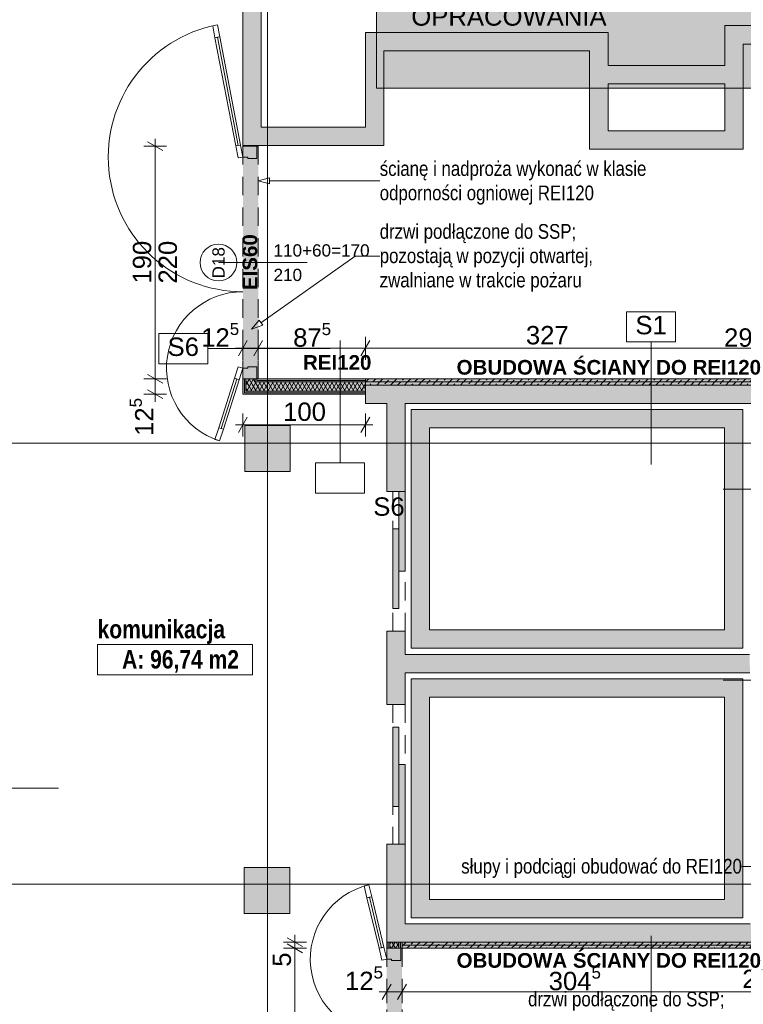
# Paper-space layout 'A-30 RZUT - PIĘTRO 0' of a CAD drawing. Header units: millimetres. Extents: x 0 to 800, y 0 to 700.
# Tile 15 of 26: x 317 to 435, y 303 to 464. Entities that reach past the tile are written whole.
import ezdxf
from ezdxf.xclip import XClip

# ---------------------------------------------------------------- set-up
doc = ezdxf.new("R2010")
doc.units = ezdxf.units.MM
doc.header["$MEASUREMENT"] = 0
doc.header["$XCLIPFRAME"] = 0
for name, pattern in [('ACAD_ISO03W100', [300, 120, -180]), ('DASHDOTX2', [1000, 500, -250, 0, -250]), ('Przer. długie kreski', [2.5, 1.5, -1]), ('PRZERYWANA_DU_A', [550, 350, -200])]:
    doc.linetypes.add(name, pattern=pattern)
for name, color, linetype, lineweight in [('A_linie przekroju_Nr_pióra__1', 7, 'Continuous', 20), ('A_strefy_Nr_pióra__1', 7, 'Continuous', 20), ('A_strefy_Nr_pióra__2', 8, 'Continuous', 13), ('A_winda_Nr_pióra__1', 7, 'Continuous', 20), ('A_wymiary_Nr_pióra__1', 7, 'Continuous', 20), ('A_wymiary_Nr_pióra__2', 8, 'Continuous', 13), ('A_ściany proj_Nr_pióra__1', 7, 'Continuous', 20), ('A_ściany proj_Nr_pióra__2', 8, 'Continuous', 13), ('A_ściany_Nr_pióra__1', 7, 'Continuous', 20), ('Drzwi Archicad_Nr_pióra__1', 7, 'Continuous', 20), ('Drzwi Archicad_Nr_pióra__3', 252, 'Continuous', 13), ('Znaczniki drzwi Archicada_Nr_pióra__3', 252, 'Continuous', 13)]:
    doc.layers.add(name, color=color, linetype=linetype, lineweight=lineweight)
for name, color, linetype, lineweight, true_color in [('A_opis ścian_Nr_pióra__19', 7, 'Continuous', 5, 0x191919), ('A_opis_Nr_pióra__10', 7, 'Continuous', 13, 0x4b4b4b), ('A_opis_Nr_pióra__255', 7, 'Continuous', 15, 0x242424), ('A_opis_Nr_pióra__7', 7, 'Continuous', 18, 0x171717), ('A_opis_Nr_pióra__8', 7, 'Continuous', 13, 0x4c4c4c), ('A_osie_Nr_pióra__16', 7, 'Continuous', 5, 0x0f0f0f), ('A_ppoż proj_Nr_pióra__8', 7, 'Continuous', 13, 0x4c4c4c), ('A_ściany proj_Nr_pióra__10', 7, 'Continuous', 13, 0x4b4b4b), ('A_ściany proj_Nr_pióra__21', 7, 'Continuous', 5, 0xb0b0b0)]:
    doc.layers.add(name, color=color, linetype=linetype, lineweight=lineweight, true_color=true_color)
for name, color, linetype in [('A_ppoż proj', 7, 'Continuous'), ('A_strefy', 7, 'Continuous'), ('A_winda', 7, 'Continuous'), ('A_ściany', 7, 'Continuous'), ('A_ściany proj', 7, 'Continuous')]:
    doc.layers.add(name, color=color, linetype=linetype)
doc.styles.add('STYL_AUTOMATYCZNY_1', font='arial.ttf')
doc.styles.add('STYL_AUTOMATYCZNY_2', font='ARIALN.TTF')
doc.styles.add('STYL_AUTOMATYCZNY_3', font='arial.ttf')
doc.styles.add('STYL_AUTOMATYCZNY_4', font='arial.ttf')
doc.styles.add('STYL_AUTOMATYCZNY_5', font='arial.ttf')
doc.styles.add('STYL_AUTOMATYCZNY_6', font='ARIALN.TTF')
pattern_1 = [(45, (-3193.4131, -495.021), (-1.1404925, 1.1404925), []), (45, (-3192.2726, -495.021), (-1.1404925, 1.1404925), [0.80646, -0.40322])]
pattern_2 = [(0, (-3193.413, -495.021), (0, 2), [0, -2])]
pattern_3 = [(60, (-3193.4131, -495.02095), (-0.51961524, 0.3), []), (120, (-3193.4131, -495.02095), (0.51961524, 0.3), [])]

# ---------------------------------------------------------------- blocks, each defined once
blk = doc.blocks.new('Rysunek_1_1', base_point=(-3193.41, -495.02))
at = {"layer": 'A_ppoż proj', "linetype": 'Continuous', "lineweight": 0, "true_color": 0x121212}
for points in [[(353.14, 403.13), (373.15, 403.13), (373.15, 404.63), (376.63, 404.63), (377.76, 404.63), (437.55, 404.63), (437.55, 403.13), (444.03, 403.13), (444.03, 400.93), (485.59, 400.93), (497.24, 400.61), (497.26, 401.61), (485.59, 401.93), (444.43, 401.93), (444.43, 403.53), (438.55, 403.53), (438.55, 405.63), (355.64, 405.63), (355.64, 443.63), (353.14, 443.63)], [(439.01, 325.43), (443.99, 325.43), (443.99, 318.53), (439.01, 318.53), (439.01, 313.63), (376.63, 313.63), (376.63, 273.63), (379.13, 273.63), (379.13, 312.63), (440.01, 312.63), (440.01, 318.13), (444.39, 318.13), (444.39, 325.83), (440.01, 325.83), (440.01, 354.11), (445.01, 354.11), (445.01, 368.77), (439.79, 368.77), (439.79, 395.83), (444.43, 395.83), (444.43, 396.93), (485.59, 396.93), (485.59, 397.93), (444.03, 397.93), (444.03, 396.23), (438.79, 396.23), (438.79, 367.77), (444.01, 367.77), (444.01, 355.11), (439.01, 355.11)]]:
    blk.add_hatch(color=250, dxfattribs=at).paths.add_polyline_path(points)
at = {"layer": 'A_strefy', "linetype": 'Continuous', "lineweight": 0, "true_color": 0x484848}
blk.add_hatch(color=251, dxfattribs=at).paths.add_polyline_path([(544.97, 680.75), (374.97, 680.75), (374.97, 453.13), (544.97, 453.13)])
at = {"layer": 'A_winda', "linetype": 'Continuous', "lineweight": 0, "true_color": 0xfdfdfd}
h = blk.add_hatch(color=7, dxfattribs=at)
h.paths.add_polyline_path([(380.63, 400.63), (380.63, 361.63), (434.81, 361.63), (434.81, 400.63)])
h.paths.add_polyline_path([(431.81, 397.63), (431.81, 364.63), (383.63, 364.63), (383.63, 397.63)], flags=0)
for points in [[(378.63, 374.25), (379.63, 374.25), (379.63, 387.25), (378.63, 387.25)], [(377.63, 368.13), (378.63, 368.13), (378.63, 381.13), (377.63, 381.13)], [(377.63, 348.77), (377.63, 335.77), (378.63, 335.77), (378.63, 348.77)], [(378.63, 342.65), (378.63, 329.65), (379.63, 329.65), (379.63, 342.65)]]:
    blk.add_hatch(color=7, dxfattribs=at).paths.add_polyline_path(points)
h = blk.add_hatch(color=7, dxfattribs=at)
h.paths.add_polyline_path([(380.63, 356.63), (380.63, 317.63), (434.81, 317.63), (434.81, 356.63)])
h.paths.add_polyline_path([(431.81, 353.63), (431.81, 320.63), (383.63, 320.63), (383.63, 353.63)], flags=0)
at = {"layer": 'A_ściany', "linetype": 'Continuous', "lineweight": 0, "true_color": 0x000000}
for points in [[(353.14, 573.43), (353.14, 446.75), (356.14, 446.75), (356.14, 573.43)], [(434.88, 443.13), (434.88, 460.33), (431.88, 463.33), (431.88, 446.13)], [(434.88, 460.33), (490.18, 460.33), (493.18, 463.33), (431.88, 463.33)], [(376.15, 443.75), (376.15, 459.23), (373.15, 462.23), (373.15, 446.75)], [(376.15, 459.23), (409.78, 459.23), (412.78, 462.23), (373.15, 462.23)], [(409.78, 456.83), (412.78, 456.83), (412.78, 462.23), (409.78, 459.23)], [(409.78, 453.83), (431.88, 453.83), (431.88, 456.83), (409.78, 456.83)], [(409.78, 446.13), (412.78, 446.13), (412.78, 453.83), (409.78, 453.83)], [(373.15, 446.75), (353.14, 446.75), (353.14, 443.75), (376.15, 443.75)], [(409.78, 443.13), (434.88, 443.13), (431.88, 446.13), (409.78, 446.13)], [(373.15, 401.63), (437.55, 401.63), (437.55, 404.63), (373.15, 404.63)], [(379.63, 401.63), (376.63, 401.63), (376.63, 387.25), (379.63, 387.25)], [(353.48, 398.01), (353.48, 390.49), (360.88, 390.49), (360.88, 398.01)], [(376.63, 364.45), (376.63, 352.45), (379.63, 352.45), (379.63, 364.45)], [(379.63, 357.63), (435.97, 357.63), (435.91, 360.63), (379.63, 360.63)], [(376.63, 313.63), (379.63, 316.63), (379.63, 329.65), (376.63, 329.65)], [(353.32, 325.85), (353.32, 318.31), (360.82, 318.31), (360.82, 325.85)], [(436.01, 316.63), (379.63, 316.63), (376.63, 313.63), (439.01, 313.63)]]:
    blk.add_hatch(color=18, dxfattribs=at).paths.add_polyline_path(points)
at = {"layer": 'A_ściany proj', "linetype": 'Continuous', "lineweight": 13}
h = blk.add_hatch(dxfattribs=at)
h.set_pattern_fill('gypsum_0001', color=8, style=0, pattern_type=2)
h.set_pattern_definition(pattern_2)
h.paths.add_polyline_path([(353.14, 443.75), (353.14, 443.63), (353.39, 443.63), (353.39, 443.75)])
h = blk.add_hatch(dxfattribs=at)
h.set_pattern_fill('gypsum_0001', color=8, style=0, pattern_type=2)
h.set_pattern_definition(pattern_2)
h.paths.add_polyline_path([(353.64, 443.75), (353.39, 443.75), (353.39, 443.63), (353.64, 443.63)])
h = blk.add_hatch(dxfattribs=at)
h.set_pattern_fill('batt_insulation_0001', color=8, style=0, pattern_type=2)
h.set_pattern_definition(pattern_3)
h.paths.add_polyline_path([(355.14, 443.75), (353.64, 443.75), (353.64, 443.63), (355.14, 443.63)])
h = blk.add_hatch(dxfattribs=at)
h.set_pattern_fill('gypsum_0001', color=8, style=0, pattern_type=2)
h.set_pattern_definition(pattern_2)
h.paths.add_polyline_path([(355.14, 443.75), (355.14, 443.63), (355.39, 443.63), (355.39, 443.75)])
h = blk.add_hatch(dxfattribs=at)
h.set_pattern_fill('gypsum_0001', color=8, style=0, pattern_type=2)
h.set_pattern_definition(pattern_2)
h.paths.add_polyline_path([(355.39, 443.75), (355.39, 443.63), (355.64, 443.63), (355.64, 443.75)])
h = blk.add_hatch(dxfattribs=at)
h.set_pattern_fill('gypsum_0001', color=8, style=0, pattern_type=2)
h.set_pattern_definition(pattern_2)
h.paths.add_polyline_path([(353.14, 403.13), (353.39, 403.38), (353.39, 405.63), (353.14, 405.63)])
h = blk.add_hatch(dxfattribs=at)
h.set_pattern_fill('gypsum_0001', color=8, style=0, pattern_type=2)
h.set_pattern_definition(pattern_2)
h.paths.add_polyline_path([(353.39, 403.38), (353.64, 403.63), (353.64, 405.63), (353.39, 405.63)])
h = blk.add_hatch(dxfattribs=at)
h.set_pattern_fill('batt_insulation_0001', color=8, style=0, pattern_type=2)
h.set_pattern_definition(pattern_3)
h.paths.add_polyline_path([(353.64, 403.63), (355.14, 405.13), (355.14, 405.63), (353.64, 405.63)])
h = blk.add_hatch(dxfattribs=at)
h.set_pattern_fill('gypsum_0001', color=8, style=0, pattern_type=2)
h.set_pattern_definition(pattern_2)
h.paths.add_polyline_path([(355.14, 405.13), (355.39, 405.38), (355.39, 405.63), (355.14, 405.63)])
h = blk.add_hatch(dxfattribs=at)
h.set_pattern_fill('gypsum_0001', color=8, style=0, pattern_type=2)
h.set_pattern_definition(pattern_2)
h.paths.add_polyline_path([(373.15, 405.38), (355.39, 405.38), (355.14, 405.13), (373.15, 405.13)])
h = blk.add_hatch(dxfattribs=at)
h.set_pattern_fill('gypsum_0001', color=8, style=0, pattern_type=2)
h.set_pattern_definition(pattern_2)
h.paths.add_polyline_path([(355.39, 405.38), (355.64, 405.63), (355.39, 405.63)])
h = blk.add_hatch(dxfattribs=at)
h.set_pattern_fill('gypsum_0001', color=8, style=0, pattern_type=2)
h.set_pattern_definition(pattern_2)
h.paths.add_polyline_path([(373.15, 405.63), (355.64, 405.63), (355.39, 405.38), (373.15, 405.38)])
at = {"layer": 'A_ściany proj', "linetype": 'Continuous', "lineweight": 0, "true_color": 0x4b4b4b}
h = blk.add_hatch(dxfattribs=at)
h.set_pattern_fill('FP_65_0001', color=251, style=0, pattern_type=2)
h.set_pattern_definition(pattern_1)
h.paths.add_polyline_path([(438.55, 405.63), (373.15, 405.63), (373.15, 405.13), (438.05, 405.13)])
at = {"layer": 'A_ściany proj', "linetype": 'Continuous', "lineweight": 13}
h = blk.add_hatch(dxfattribs=at)
h.set_pattern_fill('batt_insulation_0001', color=8, style=0, pattern_type=2)
h.set_pattern_definition(pattern_3)
h.paths.add_polyline_path([(353.64, 403.63), (373.15, 403.63), (373.15, 405.13), (355.14, 405.13)])
at = {"layer": 'A_ściany proj', "linetype": 'Continuous', "lineweight": 0, "true_color": 0x4b4b4b}
h = blk.add_hatch(dxfattribs=at)
h.set_pattern_fill('FP_65_0001', color=251, style=0, pattern_type=2)
h.set_pattern_definition(pattern_1)
h.paths.add_polyline_path([(373.15, 404.63), (437.55, 404.63), (438.05, 405.13), (373.15, 405.13)])
at = {"layer": 'A_ściany proj', "linetype": 'Continuous', "lineweight": 13}
h = blk.add_hatch(dxfattribs=at)
h.set_pattern_fill('gypsum_0001', color=8, style=0, pattern_type=2)
h.set_pattern_definition(pattern_2)
h.paths.add_polyline_path([(353.14, 403.13), (373.15, 403.13), (373.15, 403.38), (353.39, 403.38)])
h = blk.add_hatch(dxfattribs=at)
h.set_pattern_fill('gypsum_0001', color=8, style=0, pattern_type=2)
h.set_pattern_definition(pattern_2)
h.paths.add_polyline_path([(353.39, 403.38), (373.15, 403.38), (373.15, 403.63), (353.64, 403.63)])
h = blk.add_hatch(dxfattribs=at)
h.set_pattern_fill('gypsum_0001', color=8, style=0, pattern_type=2)
h.set_pattern_definition(pattern_2)
h.paths.add_polyline_path([(376.63, 313.63), (376.63, 312.63), (376.88, 312.63), (376.88, 313.63)])
h = blk.add_hatch(dxfattribs=at)
h.set_pattern_fill('gypsum_0001', color=8, style=0, pattern_type=2)
h.set_pattern_definition(pattern_2)
h.paths.add_polyline_path([(377.13, 313.63), (376.88, 313.63), (376.88, 312.63), (377.13, 312.63)])
h = blk.add_hatch(dxfattribs=at)
h.set_pattern_fill('batt_insulation_0001', color=8, style=0, pattern_type=2)
h.set_pattern_definition(pattern_3)
h.paths.add_polyline_path([(378.63, 313.63), (377.13, 313.63), (377.13, 312.63), (378.63, 312.63)])
h = blk.add_hatch(dxfattribs=at)
h.set_pattern_fill('gypsum_0001', color=8, style=0, pattern_type=2)
h.set_pattern_definition(pattern_2)
h.paths.add_polyline_path([(378.63, 313.63), (378.63, 312.63), (378.88, 312.63), (378.88, 313.63)])
h = blk.add_hatch(dxfattribs=at)
h.set_pattern_fill('gypsum_0001', color=8, style=0, pattern_type=2)
h.set_pattern_definition(pattern_2)
h.paths.add_polyline_path([(378.88, 313.63), (378.88, 312.63), (379.13, 312.63), (379.13, 313.63)])
at = {"layer": 'A_ściany proj', "linetype": 'Continuous', "lineweight": 0, "true_color": 0x4b4b4b}
h = blk.add_hatch(dxfattribs=at)
h.set_pattern_fill('FP_65_0001', color=251, style=0, pattern_type=2)
h.set_pattern_definition(pattern_1)
h.paths.add_polyline_path([(439.01, 313.63), (379.13, 313.63), (379.13, 313.13), (439.51, 313.13)])
h = blk.add_hatch(dxfattribs=at)
h.set_pattern_fill('FP_65_0001', color=251, style=0, pattern_type=2)
h.set_pattern_definition(pattern_1)
h.paths.add_polyline_path([(379.13, 312.63), (440.01, 312.63), (439.51, 313.13), (379.13, 313.13)])
at = {"layer": 'A_linie przekroju_Nr_pióra__1', "color": 7, "linetype": 'ACAD_ISO03W100', "lineweight": 20, "ltscale": 2}
blk.add_line((83.04, 338.79), (544.97, 338.79), dxfattribs=at)
at = {"layer": 'A_opis ścian_Nr_pióra__19', "color": 250, "linetype": 'Continuous', "lineweight": 5, "ltscale": 2, "true_color": 0x191919}
for p, q in [((423.82, 416.61), (415.82, 416.61)), ((415.82, 416.61), (415.82, 411.66)), ((423.82, 411.66), (423.82, 416.61)), ((347.4, 413.06), (339.4, 413.06)), ((339.4, 413.06), (339.4, 408.11)), ((347.4, 408.11), (347.4, 413.06)), ((369, 391.91), (369, 411.91)), ((347.4, 410.59), (367.4, 410.59)), ((415.82, 411.66), (423.82, 411.66)), ((419.82, 411.66), (419.82, 391.66)), ((339.4, 408.11), (347.4, 408.11)), ((373, 391.91), (365, 391.91)), ((365, 391.91), (365, 386.96)), ((373, 386.96), (373, 391.91)), ((451.57, 387.62), (431.57, 387.62)), ((365, 386.96), (373, 386.96)), ((451.57, 356.42), (431.57, 356.42)), ((419.82, 294.66), (419.82, 314.66))]:
    blk.add_line(p, q, dxfattribs=at)
at = {"layer": 'A_opis_Nr_pióra__255', "color": 250, "linetype": 'Continuous', "lineweight": 15, "ltscale": 2, "true_color": 0x242424}
for p, q in [((355.64, 437.98), (357.51, 438.48)), ((355.64, 437.98), (357.51, 437.48)), ((357.51, 438.48), (357.51, 437.48)), ((357.51, 437.98), (375.33, 437.98)), ((375.33, 437.98), (375.49, 437.98)), ((356.09, 414.8), (371.46, 425.69)), ((371.46, 425.69), (375.49, 425.69)), ((354.56, 413.73), (355.8, 415.21)), ((355.8, 415.21), (356.37, 414.4)), ((354.56, 413.73), (356.37, 414.4)), ((434.81, 326.01), (434.65, 326.01)), ((441.51, 326.01), (434.81, 326.01))]:
    blk.add_line(p, q, dxfattribs=at)
at = {"layer": 'A_osie_Nr_pióra__16', "color": 250, "linetype": 'DASHDOTX2', "lineweight": 5, "ltscale": 2, "true_color": 0x0f0f0f}
for p, q in [((357.18, 562.04), (357.18, 163.05)), ((544.97, 395.13), (96.57, 395.13)), ((544.97, 323.13), (96.57, 323.13))]:
    blk.add_line(p, q, dxfattribs=at)
at = {"layer": 'A_strefy_Nr_pióra__1', "color": 7, "linetype": 'Continuous', "lineweight": 20, "ltscale": 2}
for p, q in [((329.4, 362.25), (329.4, 357.31)), ((329.4, 362.25), (354.7, 362.25)), ((354.7, 362.25), (354.7, 357.31)), ((329.4, 357.31), (354.7, 357.31))]:
    blk.add_line(p, q, dxfattribs=at)
at = {"layer": 'A_strefy_Nr_pióra__2', "color": 8, "linetype": 'PRZERYWANA_DU_A', "lineweight": 13, "ltscale": 2, "flags": 128}
blk.add_lwpolyline([(544.97, 453.13), (374.97, 453.13), (374.97, 680.75)], dxfattribs=at)
at = {"layer": 'A_winda_Nr_pióra__1', "color": 7, "linetype": 'Przer. długie kreski', "lineweight": 20, "ltscale": 2}
for p, q in [((377.63, 364.45), (377.63, 387.25)), ((379.63, 364.45), (379.63, 386.45)), ((377.63, 352.45), (377.63, 329.65)), ((379.63, 352.45), (379.63, 330.45))]:
    blk.add_line(p, q, dxfattribs=at)
at = {"layer": 'A_winda_Nr_pióra__1', "color": 7, "linetype": 'PRZERYWANA_DU_A', "lineweight": 20, "ltscale": 2, "flags": 128}
for points in [[(380.63, 400.63), (434.81, 400.63), (434.81, 361.63), (380.63, 361.63)], [(431.81, 397.63), (431.81, 364.63), (383.63, 364.63), (383.63, 397.63)], [(380.63, 356.63), (434.81, 356.63), (434.81, 317.63), (380.63, 317.63)], [(431.81, 353.63), (431.81, 320.63), (383.63, 320.63), (383.63, 353.63)]]:
    blk.add_lwpolyline(points, close=True, dxfattribs=at)
at = {"layer": 'A_winda_Nr_pióra__1', "color": 7, "linetype": 'Continuous', "lineweight": 20, "ltscale": 2, "flags": 128}
for points in [[(378.63, 374.25), (378.63, 387.25), (379.63, 387.25), (379.63, 374.25)], [(377.63, 368.13), (377.63, 381.13), (378.63, 381.13), (378.63, 368.13)], [(377.63, 348.77), (377.63, 335.77), (378.63, 335.77), (378.63, 348.77)], [(378.63, 342.65), (378.63, 329.65), (379.63, 329.65), (379.63, 342.65)]]:
    blk.add_lwpolyline(points, close=True, dxfattribs=at)
at = {"layer": 'A_wymiary_Nr_pióra__1', "color": 7, "linetype": 'Continuous', "lineweight": 20, "ltscale": 2}
for p, q in [((340.05, 442.91), (337.55, 444.35)), ((353.86, 411.88), (352.42, 409.38)), ((356.36, 411.88), (354.92, 409.38)), ((373.87, 411.88), (372.43, 409.38)), ((337.55, 406.35), (340.05, 404.91)), ((337.55, 403.85), (340.05, 402.41)), ((353.86, 399.38), (352.42, 396.88)), ((372.43, 396.88), (373.87, 399.38)), ((360.38, 314.35), (362.88, 312.91)), ((362.88, 311.91), (360.38, 313.35)), ((377.35, 306.78), (375.91, 304.28)), ((379.85, 306.78), (378.41, 304.28))]:
    blk.add_line(p, q, dxfattribs=at)
at = {"layer": 'A_wymiary_Nr_pióra__2', "color": 8, "linetype": 'Continuous', "lineweight": 13, "ltscale": 2}
for p, q in [((338.8, 443.63), (338.8, 444.85)), ((340.68, 443.63), (336.93, 443.63)), ((338.8, 405.63), (338.8, 443.63)), ((353.14, 408.75), (353.14, 412.5)), ((355.64, 408.75), (355.64, 412.5)), ((373.15, 408.75), (373.15, 412.5)), ((351.92, 410.63), (353.14, 410.63)), ((353.14, 410.63), (355.64, 410.63)), ((355.64, 410.63), (373.15, 410.63)), ((373.15, 410.63), (438.55, 410.63)), ((340.68, 405.63), (336.93, 405.63)), ((338.8, 403.13), (338.8, 405.63)), ((340.68, 403.13), (336.93, 403.13)), ((338.8, 401.91), (338.8, 403.13)), ((353.14, 396.25), (353.14, 400)), ((373.15, 396.25), (373.15, 400)), ((351.92, 398.13), (353.14, 398.13)), ((353.14, 398.13), (373.15, 398.13)), ((373.15, 398.13), (374.37, 398.13)), ((363.51, 313.63), (359.76, 313.63)), ((361.63, 313.63), (361.63, 314.85)), ((361.63, 312.63), (361.63, 313.63)), ((363.51, 312.63), (359.76, 312.63)), ((361.63, 274.63), (361.63, 312.63)), ((376.63, 303.65), (376.63, 307.4)), ((379.13, 303.65), (379.13, 307.4)), ((375.41, 305.53), (376.63, 305.53)), ((376.63, 305.53), (379.13, 305.53)), ((379.13, 305.53), (440.01, 305.53))]:
    blk.add_line(p, q, dxfattribs=at)
at = {"layer": 'A_ściany proj_Nr_pióra__1', "color": 7, "linetype": 'Continuous', "lineweight": 20, "ltscale": 2, "flags": 128}
for points in [[(353.14, 443.75), (353.14, 443.63)], [(355.64, 443.63), (355.64, 443.75)], [(353.14, 405.63), (353.14, 403.13)], [(373.15, 405.63), (355.64, 405.63)], [(438.55, 405.63), (373.15, 405.63)], [(373.15, 404.63), (437.55, 404.63)], [(353.14, 403.13), (373.15, 403.13)], [(376.63, 313.63), (376.63, 312.63)], [(439.01, 313.63), (379.13, 313.63)], [(379.13, 312.63), (379.13, 313.63)], [(379.13, 312.63), (440.01, 312.63)]]:
    blk.add_lwpolyline(points, dxfattribs=at)
at = {"layer": 'A_ściany proj_Nr_pióra__10', "color": 251, "linetype": 'Continuous', "lineweight": 13, "ltscale": 2, "true_color": 0x4b4b4b}
for p, q in [((438.05, 405.13), (373.15, 405.13)), ((373.15, 405.13), (438.05, 405.13)), ((439.51, 313.13), (379.13, 313.13)), ((379.13, 313.13), (439.51, 313.13))]:
    blk.add_line(p, q, dxfattribs=at)
at = {"layer": 'A_ściany proj_Nr_pióra__2', "color": 8, "linetype": 'Continuous', "lineweight": 13, "ltscale": 2, "flags": 128}
for points in [[(373.15, 405.63), (373.15, 405.13)], [(373.15, 405.13), (373.15, 404.63)], [(379.13, 313.63), (379.13, 313.13)], [(379.13, 313.13), (379.13, 312.63)]]:
    blk.add_lwpolyline(points, dxfattribs=at)
at = {"layer": 'A_ściany proj_Nr_pióra__21', "color": 253, "linetype": 'Continuous', "lineweight": 5, "ltscale": 2, "true_color": 0xb0b0b0}
for p, q in [((353.14, 443.63), (353.39, 443.63)), ((353.39, 443.75), (353.39, 443.63)), ((353.39, 443.63), (353.64, 443.63)), ((353.64, 443.75), (353.64, 443.63)), ((353.64, 443.63), (355.14, 443.63)), ((355.14, 443.63), (355.14, 443.75)), ((355.14, 443.63), (355.39, 443.63)), ((355.39, 443.63), (355.39, 443.75)), ((355.39, 443.63), (355.44, 443.63)), ((355.44, 443.63), (355.64, 443.63)), ((353.14, 405.63), (353.39, 405.63)), ((353.39, 405.63), (353.39, 403.38)), ((353.39, 405.63), (353.64, 405.63)), ((353.64, 405.63), (353.64, 403.63)), ((353.64, 405.63), (355.14, 405.63)), ((355.14, 405.13), (355.14, 405.63)), ((355.14, 405.63), (355.39, 405.63)), ((355.39, 405.38), (355.39, 405.63)), ((355.39, 405.63), (355.44, 405.63)), ((373.15, 405.38), (355.39, 405.38)), ((355.44, 405.63), (355.64, 405.63)), ((373.15, 405.13), (355.14, 405.13)), ((353.39, 403.38), (373.15, 403.38)), ((353.64, 403.63), (373.15, 403.63)), ((376.88, 313.63), (376.88, 312.63)), ((377.13, 313.63), (377.13, 312.63)), ((378.63, 312.63), (378.63, 313.63)), ((378.88, 312.63), (378.88, 313.63)), ((376.63, 312.63), (376.88, 312.63)), ((376.88, 312.63), (377.13, 312.63)), ((377.13, 312.63), (378.63, 312.63)), ((378.63, 312.63), (378.88, 312.63)), ((378.88, 312.63), (378.93, 312.63)), ((378.93, 312.63), (379.13, 312.63))]:
    blk.add_line(p, q, dxfattribs=at)
at = {"layer": 'A_ściany proj_Nr_pióra__21', "color": 253, "linetype": 'Continuous', "lineweight": 5, "ltscale": 2, "true_color": 0xb0b0b0, "flags": 128}
for points in [[(353.14, 443.75), (353.39, 443.75)], [(353.39, 443.75), (353.64, 443.75)], [(353.64, 443.75), (355.14, 443.75)], [(355.14, 443.75), (355.39, 443.75)], [(355.39, 443.75), (355.64, 443.75)], [(373.15, 405.38), (373.15, 405.63)], [(373.15, 405.13), (373.15, 405.38)], [(373.15, 403.63), (373.15, 405.13)], [(373.15, 403.38), (373.15, 403.63)], [(373.15, 403.13), (373.15, 403.38)], [(376.63, 313.63), (376.88, 313.63)], [(376.88, 313.63), (377.13, 313.63)], [(377.13, 313.63), (378.63, 313.63)], [(378.63, 313.63), (378.88, 313.63)], [(378.88, 313.63), (379.13, 313.63)]]:
    blk.add_lwpolyline(points, dxfattribs=at)
at = {"layer": 'A_ściany_Nr_pióra__1', "color": 7, "linetype": 'Continuous', "lineweight": 20, "ltscale": 2}
for p, q in [((376.63, 387.25), (379.63, 387.25)), ((376.63, 364.45), (379.63, 364.45)), ((379.63, 352.45), (376.63, 352.45)), ((379.63, 329.65), (376.63, 329.65))]:
    blk.add_line(p, q, dxfattribs=at)
at = {"layer": 'A_ściany_Nr_pióra__1', "color": 7, "linetype": 'Continuous', "lineweight": 20, "ltscale": 2, "flags": 128}
for points in [[(353.14, 573.43), (353.14, 446.75)], [(356.14, 446.75), (356.14, 573.43)], [(431.88, 463.33), (431.88, 456.83)], [(493.18, 463.33), (431.88, 463.33)], [(373.15, 462.23), (373.15, 446.75)], [(412.78, 462.23), (373.15, 462.23)], [(412.78, 456.83), (412.78, 462.23)], [(434.88, 443.13), (434.88, 460.33)], [(434.88, 460.33), (490.18, 460.33)], [(376.15, 443.75), (376.15, 459.23)], [(376.15, 459.23), (409.78, 459.23)], [(409.78, 459.23), (409.78, 456.83)], [(409.78, 456.83), (409.78, 453.83)], [(431.88, 456.83), (412.78, 456.83)], [(409.78, 453.83), (409.78, 446.13)], [(412.78, 446.13), (412.78, 453.83)], [(412.78, 453.83), (431.88, 453.83)], [(431.88, 453.83), (431.88, 446.13)], [(353.14, 446.75), (353.14, 443.75)], [(373.15, 446.75), (356.14, 446.75)], [(409.78, 446.13), (409.78, 443.13)], [(431.88, 446.13), (412.78, 446.13)], [(353.14, 443.75), (376.15, 443.75)], [(409.78, 443.13), (434.88, 443.13)], [(437.55, 404.63), (373.15, 404.63)], [(373.15, 404.63), (373.15, 401.63)], [(373.15, 401.63), (376.63, 401.63)], [(376.63, 401.63), (376.63, 387.25)], [(379.63, 387.25), (379.63, 401.63)], [(379.63, 401.63), (437.55, 401.63)], [(353.48, 398.01), (353.48, 390.49)], [(360.88, 398.01), (353.48, 398.01)], [(360.88, 390.49), (360.88, 398.01)], [(353.48, 390.49), (360.88, 390.49)], [(376.63, 364.45), (376.63, 352.45)], [(379.63, 360.63), (379.63, 364.45)], [(435.91, 360.63), (379.63, 360.63)], [(379.63, 357.63), (435.97, 357.63)], [(379.63, 352.45), (379.63, 357.63)], [(376.63, 329.65), (376.63, 313.63)], [(379.63, 316.63), (379.63, 329.65)], [(353.32, 325.85), (353.32, 318.31)], [(360.82, 325.85), (353.32, 325.85)], [(360.82, 318.31), (360.82, 325.85)], [(353.32, 318.31), (360.82, 318.31)], [(436.01, 316.63), (379.63, 316.63)], [(376.63, 313.63), (439.01, 313.63)]]:
    blk.add_lwpolyline(points, dxfattribs=at)
at = {"layer": 'Drzwi Archicad_Nr_pióra__1', "color": 7, "linetype": 'Continuous', "lineweight": 20, "ltscale": 2}
for p, q in [((376.63, 387.25), (379.63, 387.25)), ((376.63, 364.45), (379.63, 364.45)), ((379.63, 352.45), (376.63, 352.45)), ((379.63, 329.65), (376.63, 329.65))]:
    blk.add_line(p, q, dxfattribs=at)
at = {"layer": 'Drzwi Archicad_Nr_pióra__3', "color": 252, "linetype": 'Continuous', "lineweight": 13, "ltscale": 2}
for p, q in [((348.2, 463.32), (348.99, 463.47)), ((348.58, 461.36), (348.2, 463.32)), ((348.99, 463.47), (349.37, 461.51)), ((349.37, 461.51), (348.58, 461.36)), ((348.97, 461.43), (352.37, 443.76)), ((351.98, 443.68), (352.76, 443.83)), ((352.36, 441.72), (351.98, 443.68)), ((352.76, 443.83), (353.14, 441.87)), ((355.44, 443.63), (353.14, 443.63)), ((353.14, 443.63), (353.14, 441.87)), ((353.14, 443.63), (353.39, 443.63)), ((353.14, 443.63), (353.39, 443.63)), ((353.39, 443.63), (353.64, 443.63)), ((353.39, 443.63), (353.64, 443.63)), ((353.64, 443.63), (355.14, 443.63)), ((353.64, 443.63), (355.14, 443.63)), ((355.14, 443.63), (355.39, 443.63)), ((355.14, 443.63), (355.39, 443.63)), ((355.39, 443.63), (355.44, 443.63)), ((355.39, 443.63), (355.44, 443.63)), ((355.44, 441.63), (355.44, 443.63)), ((355.44, 443.63), (355.64, 443.63)), ((353.14, 441.87), (352.36, 441.72)), ((353.14, 441.87), (353.94, 441.87)), ((353.94, 441.87), (353.94, 441.63)), ((353.94, 441.63), (355.44, 441.63)), ((352.38, 407.63), (351.77, 405.73)), ((353.14, 407.39), (352.38, 407.63)), ((352.53, 405.48), (353.14, 407.39)), ((353.94, 407.39), (353.14, 407.39)), ((353.14, 407.39), (353.14, 405.63)), ((355.44, 407.63), (353.94, 407.63)), ((353.94, 407.63), (353.94, 407.39)), ((355.44, 405.63), (355.44, 407.63)), ((349.57, 397.53), (352.15, 405.61)), ((351.77, 405.73), (352.53, 405.48)), ((353.14, 405.63), (355.44, 405.63)), ((353.14, 405.63), (353.39, 405.63)), ((353.14, 405.63), (353.39, 405.63)), ((353.39, 405.63), (353.64, 405.63)), ((353.39, 405.63), (353.64, 405.63)), ((353.64, 405.63), (355.14, 405.63)), ((353.64, 405.63), (355.14, 405.63)), ((355.14, 405.63), (355.39, 405.63)), ((355.14, 405.63), (355.39, 405.63)), ((355.39, 405.63), (355.44, 405.63)), ((355.39, 405.63), (355.44, 405.63)), ((355.44, 405.63), (355.64, 405.63)), ((349.19, 397.65), (348.58, 395.74)), ((349.95, 397.41), (349.19, 397.65)), ((349.34, 395.5), (349.95, 397.41)), ((348.58, 395.74), (349.34, 395.5)), ((372.94, 322.82), (373.72, 323)), ((373.41, 320.87), (372.94, 322.82)), ((373.72, 323), (374.18, 321.06)), ((374.18, 321.06), (373.41, 320.87)), ((373.8, 320.97), (375.78, 312.72)), ((375.39, 312.63), (376.16, 312.81)), ((375.85, 310.68), (375.39, 312.63)), ((376.16, 312.81), (376.63, 310.87)), ((376.63, 310.87), (376.63, 312.63)), ((376.63, 312.63), (378.93, 312.63)), ((376.63, 312.63), (376.88, 312.63)), ((376.63, 312.63), (376.88, 312.63)), ((376.88, 312.63), (377.13, 312.63)), ((376.88, 312.63), (377.13, 312.63)), ((377.13, 312.63), (378.63, 312.63)), ((377.13, 312.63), (378.63, 312.63)), ((378.63, 312.63), (378.88, 312.63)), ((378.63, 312.63), (378.88, 312.63)), ((378.88, 312.63), (378.93, 312.63)), ((378.88, 312.63), (378.93, 312.63)), ((378.93, 312.63), (378.93, 310.63)), ((378.93, 312.63), (379.13, 312.63)), ((376.63, 310.87), (375.85, 310.68)), ((377.43, 310.87), (376.63, 310.87)), ((377.43, 310.63), (377.43, 310.87)), ((378.93, 310.63), (377.43, 310.63))]:
    blk.add_line(p, q, dxfattribs=at)
at = {"layer": 'Drzwi Archicad_Nr_pióra__3', "color": 252, "linetype": 'Przer. długie kreski', "lineweight": 13, "ltscale": 2}
for p, q in [((353.14, 405.63), (353.14, 443.63)), ((355.64, 405.63), (355.64, 443.63)), ((376.63, 312.63), (376.63, 274.63)), ((379.13, 312.63), (379.13, 274.63))]:
    blk.add_line(p, q, dxfattribs=at)
at = {"layer": 'Drzwi Archicad_Nr_pióra__3', "color": 252, "linetype": 'Continuous', "lineweight": 13, "ltscale": 2, "flags": 128}
for points in [[(348.97, 461.43), (352.37, 443.76), (351.98, 443.68), (348.58, 461.36)], [(349.37, 461.51), (352.76, 443.83), (352.37, 443.76), (348.97, 461.43)], [(349.57, 397.53), (352.15, 405.61), (351.77, 405.73), (349.19, 397.65)], [(349.95, 397.41), (352.53, 405.48), (352.15, 405.61), (349.57, 397.53)], [(373.8, 320.97), (375.78, 312.72), (375.39, 312.63), (373.41, 320.87)], [(374.18, 321.06), (376.16, 312.81), (375.78, 312.72), (373.8, 320.97)]]:
    blk.add_lwpolyline(points, close=True, dxfattribs=at)
at = {"layer": 'Drzwi Archicad_Nr_pióra__3', "color": 252, "linetype": 'Continuous', "lineweight": 13, "ltscale": 2}
for centre, radius, start, end in [((353.14, 441.87), 22, 100.8768, 270), ((353.14, 407.39), 12.48, 90, 252.2733), ((376.63, 310.87), 12.48, 103.4992, 270)]:
    blk.add_arc(centre, radius, start, end, dxfattribs=at)
at = {"layer": 'Znaczniki drzwi Archicada_Nr_pióra__3', "color": 252, "linetype": 'Continuous', "lineweight": 13, "ltscale": 2}
blk.add_line((349.14, 424.63), (363.64, 424.63), dxfattribs=at)
at = {"layer": 'Znaczniki drzwi Archicada_Nr_pióra__3', "color": 252, "linetype": 'Continuous', "lineweight": 13, "ltscale": 2, "flags": 128}
blk.add_lwpolyline([(349.14, 427.63, 1), (349.14, 421.63, 1)], format="xyb", close=True, dxfattribs=at)
at = {"layer": 'A_opis ścian_Nr_pióra__19', "color": 250, "linetype": 'Continuous', "lineweight": 5, "true_color": 0x191919, "char_height": 3, "attachment_point": 2, "style": 'STYL_AUTOMATYCZNY_1'}
for s, insert in [('\\A1;{\\pqc;\\fArial|b0|i0|c238|p0;\\W1.000000;S1}', (419.82, 415.92)), ('\\A1;{\\pqc;\\fArial|b0|i0|c238|p0;\\W1.000000;S6}', (343.4, 412.38)), ('\\A1;{\\pqc;\\fArial|b0|i0|c238|p0;\\W1.000000;S6}', (377, 386.28))]:
    blk.add_mtext(s, dxfattribs=dict(at, insert=insert))
at = {"layer": 'A_opis_Nr_pióra__10', "color": 251, "linetype": 'Continuous', "lineweight": 13, "true_color": 0x4b4b4b, "insert": (375.49, 437.64), "char_height": 2.4, "width": 43.6624, "attachment_point": 4, "line_spacing_factor": 0.992932, "style": 'STYL_AUTOMATYCZNY_2'}
blk.add_mtext('\\A1;{\\pql;\\fArial Narrow|b0|i0|c238|p0;\\W1.000000;ścianę i nadproża wykonać w klasie odporności ogniowej REI120}', dxfattribs=at)
at = {"layer": 'A_opis_Nr_pióra__10', "color": 251, "linetype": 'Continuous', "lineweight": 13, "true_color": 0x4b4b4b, "insert": (434.65, 325.68), "char_height": 2.4, "attachment_point": 6, "style": 'STYL_AUTOMATYCZNY_2'}
blk.add_mtext('\\A1;{\\pqr;\\fArial Narrow|b0|i0|c238|p0;\\W1.000000;słupy i podciągi obudować do REI120}', dxfattribs=at)
at = {"layer": 'A_opis_Nr_pióra__7', "color": 250, "linetype": 'Continuous', "lineweight": 18, "true_color": 0x171717, "insert": (396.6, 469.45), "char_height": 3, "attachment_point": 5, "line_spacing_factor": 0.928578, "style": 'STYL_AUTOMATYCZNY_1'}
blk.add_mtext('\\A1;{\\pqc;\\fArial|b0|i0|c238|p0;\\W1.000000;OBSZAR\\P\\pqc;\\fArial|b0|i0|c238|p0;\\W1.000000;POZA ZAKRESEM \\P\\pqc;\\fArial|b0|i0|c238|p0;\\W1.000000;OPRACOWANIA}', dxfattribs=at)
at = {"layer": 'A_opis_Nr_pióra__8', "color": 251, "linetype": 'Continuous', "lineweight": 13, "true_color": 0x4c4c4c, "char_height": 2.4, "width": 36.2405, "attachment_point": 4, "line_spacing_factor": 0.99263, "style": 'STYL_AUTOMATYCZNY_2'}
for insert in [(375.49, 425.39), (399.72, 300.02)]:
    blk.add_mtext('\\A1;{\\pql;\\fArial Narrow|b0|i0|c238|p0;\\W1.000000;drzwi podłączone do SSP; pozostają w pozycji otwartej, zwalniane w trakcie pożaru}', dxfattribs=dict(at, insert=insert))
at = {"layer": 'A_ppoż proj_Nr_pióra__8', "color": 251, "linetype": 'Continuous', "lineweight": 13, "true_color": 0x4c4c4c, "insert": (354.3, 424.7), "char_height": 2.4, "attachment_point": 5, "rotation": 90, "style": 'STYL_AUTOMATYCZNY_3'}
blk.add_mtext('\\A1;{\\pqc;\\fArial|b1|i0|c238|p0;\\W1.000000;EIS60}', dxfattribs=at)
at = {"layer": 'A_ppoż proj_Nr_pióra__8', "color": 251, "linetype": 'Continuous', "lineweight": 13, "true_color": 0x4c4c4c, "char_height": 2.4, "attachment_point": 5, "style": 'STYL_AUTOMATYCZNY_3'}
for s, insert in [('\\A1;{\\pqc;\\fArial|b1|i0|c238|p0;\\W1.000000;REI120}', (368.54, 408.3)), ('\\A1;{\\pqc;\\fArial|b1|i0|c238|p0;\\W1.000000;OBUDOWA ŚCIANY DO REI120}', (412.91, 407.51)), ('\\A1;{\\pqc;\\fArial|b1|i0|c238|p0;\\W1.000000;OBUDOWA ŚCIANY DO REI120}', (412.91, 310.64))]:
    blk.add_mtext(s, dxfattribs=dict(at, insert=insert))
at = {"layer": 'A_strefy_Nr_pióra__1', "color": 7, "linetype": 'Continuous', "lineweight": 20, "char_height": 3, "attachment_point": 1, "style": 'STYL_AUTOMATYCZNY_6'}
for s, insert in [('\\A1;{\\pql;\\fArial Narrow|b1|i0|c238|p0;\\W1.000000;komunikacja}', (329.4, 366.26)), ('\\A1;{\\pql;\\fArial Narrow|b1|i0|c238|p0;\\W1.000000;A: 96,74 m2}', (333.4, 361.33))]:
    blk.add_mtext(s, dxfattribs=dict(at, insert=insert))
at = {"layer": 'A_wymiary_Nr_pióra__1', "color": 7, "linetype": 'Continuous', "lineweight": 20, "char_height": 3, "attachment_point": 7, "rotation": 90, "style": 'STYL_AUTOMATYCZNY_5'}
for s, insert, width in [('\\A1;{\\pql;\\fArial|b0|i0|c238|p0;\\W1.000000;190}', (338.2, 421.2), 6.8645), ('\\A1;{\\pql;\\fArial|b0|i0|c238|p0;\\W1.000000;220}', (342.4, 421.2), 6.8645), ('\\A1;{\\pql;\\fArial|b0|i0|c238|p0;\\W1.000000;5}', (361.03, 309.62), 2.2882)]:
    blk.add_mtext(s, dxfattribs=dict(at, insert=insert, width=width))
at = {"layer": 'A_wymiary_Nr_pióra__1', "color": 7, "linetype": 'Continuous', "lineweight": 20, "char_height": 3, "attachment_point": 7, "style": 'STYL_AUTOMATYCZNY_1'}
for s, insert in [('\\A1;{\\pql;\\fArial|b0|i0|c238|p0;\\W1.000000;12\\fArial|b0|i0|c238|p0;\\W1.000000;\\A1{\\H.66x;\\S5^  ;}}', (346.33, 410.03)), ('\\A1;{\\pql;\\fArial|b0|i0|c238|p0;\\W1.000000;87\\fArial|b0|i0|c238|p0;\\W1.000000;\\A1{\\H.66x;\\S5^  ;}}', (361.35, 410.01)), ('\\A1;{\\pql;\\fArial|b0|i0|c238|p0;\\W1.000000;29\\fArial|b0|i0|c238|p0;\\W1.000000;\\A1{\\H.66x;\\S5^  ;}}', (431.74, 410.01)), ('\\A1;{\\pql;\\fArial|b0|i0|c238|p0;\\W1.000000;12\\fArial|b0|i0|c238|p0;\\W1.000000;\\A1{\\H.66x;\\S5^  ;}}', (369.82, 304.93)), ('\\A1;{\\pql;\\fArial|b0|i0|c238|p0;\\W1.000000;304\\fArial|b0|i0|c238|p0;\\W1.000000;\\A1{\\H.66x;\\S5^  ;}}', (403.09, 304.91))]:
    blk.add_mtext(s, dxfattribs=dict(at, insert=insert))
at = {"layer": 'A_wymiary_Nr_pióra__1', "color": 7, "linetype": 'Continuous', "lineweight": 20, "char_height": 3, "attachment_point": 7, "style": 'STYL_AUTOMATYCZNY_5'}
for s, insert, width in [('\\A1;{\\pql;\\fArial|b0|i0|c238|p0;\\W1.000000;327}', (399.37, 411.23), 6.8645), ('\\A1;{\\pql;\\fArial|b0|i0|c238|p0;\\W1.000000;100}', (359.71, 398.73), 6.8645), ('\\A1;{\\pql;\\fArial|b0|i0|c238|p0;\\W1.000000;22}', (434.71, 306.13), 4.5763)]:
    blk.add_mtext(s, dxfattribs=dict(at, insert=insert, width=width))
at = {"layer": 'A_wymiary_Nr_pióra__1', "color": 7, "linetype": 'Continuous', "lineweight": 20, "insert": (339.4, 396.32), "char_height": 3, "attachment_point": 7, "rotation": 90, "style": 'STYL_AUTOMATYCZNY_1'}
blk.add_mtext('\\A1;{\\pql;\\fArial|b0|i0|c238|p0;\\W1.000000;12\\fArial|b0|i0|c238|p0;\\W1.000000;\\A1{\\H.66x;\\S5^  ;}}', dxfattribs=at)
at = {"layer": 'Znaczniki drzwi Archicada_Nr_pióra__3', "color": 252, "linetype": 'Continuous', "lineweight": 13, "insert": (350.18, 422.04), "char_height": 2, "attachment_point": 7, "rotation": 90, "style": 'STYL_AUTOMATYCZNY_4'}
blk.add_mtext('\\A1;{\\pql;\\fArial CE|b0|i0|c238|p0;\\W1.000000;D18}', dxfattribs=at)
at = {"layer": 'Znaczniki drzwi Archicada_Nr_pióra__3', "color": 252, "linetype": 'Continuous', "lineweight": 13, "char_height": 2, "attachment_point": 7, "style": 'STYL_AUTOMATYCZNY_4'}
for s, insert in [('\\A1;{\\pql;\\fArial CE|b0|i0|c238|p0;\\W1.000000;110+60=170}', (358.14, 425.59)), ('\\A1;{\\pql;\\fArial CE|b0|i0|c238|p0;\\W1.000000;210}', (358.14, 421.59))]:
    blk.add_mtext(s, dxfattribs=dict(at, insert=insert))

psp = doc.layouts.new('A-30 RZUT - PIĘTRO 0')

# ---------------------------------------------------------------- block references
at = {"color": 37, "linetype": 'Continuous', "lineweight": 5, "true_color": 0x656532}
ref = psp.add_blockref('Rysunek_1_1', (-3193.41, -495.02), dxfattribs=at)
XClip(ref).set_block_clipping_path([(44.069637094, 110.5468323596), (544.9695795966, 680.7487186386)])

doc.saveas('drawing.dxf')
